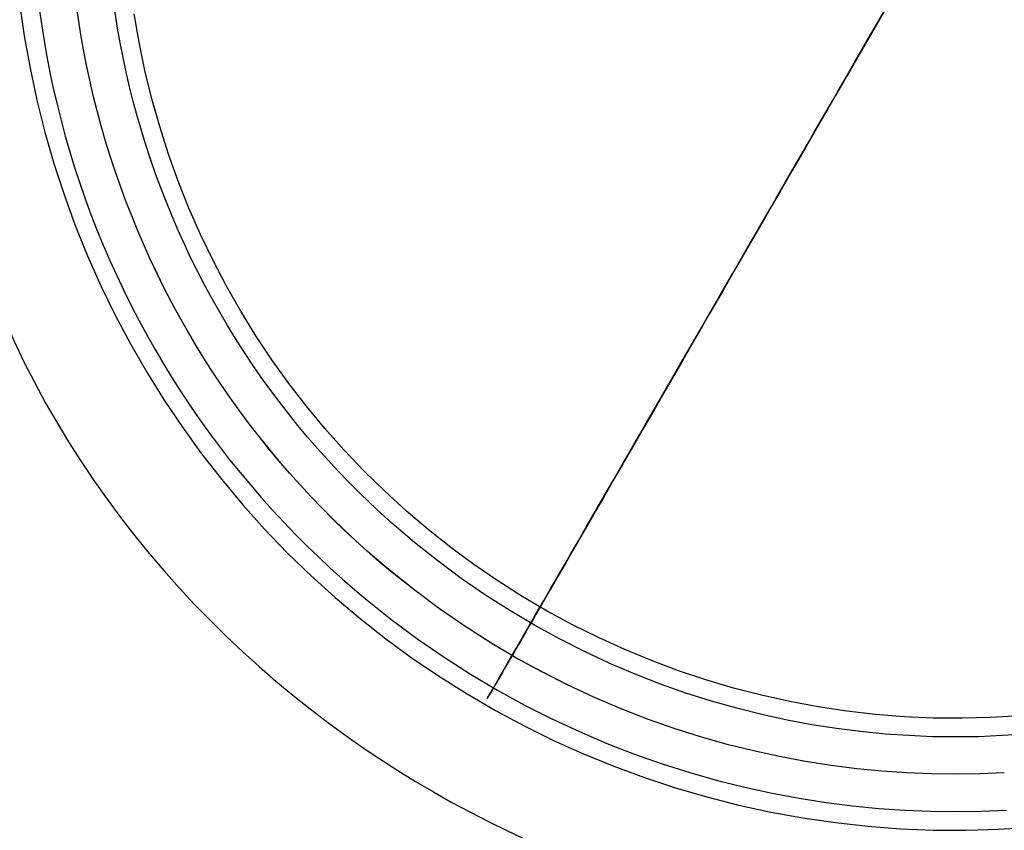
# Model space of a CAD drawing. Header units: millimetres. Extents: x -325 to 325, y -295 to 295.
# Tile 2 of 256: x -212 to -107, y -295 to -208. Entities that reach past the tile are written whole.
import ezdxf

# ---------------------------------------------------------------- set-up
doc = ezdxf.new("R2010")
doc.units = ezdxf.units.MM
doc.layers.add('Default', color=18, linetype='Continuous', true_color=0x000000)

msp = doc.modelspace()

# ---------------------------------------------------------------- linework, layer by layer
at = {"layer": 'Default', "extrusion": (-0.25, -0.433013, 0.866025)}
for points in [[(100, -100.68), (99.94, -97.23), (99.76, -93.79), (99.46, -90.35), (99.04, -86.92), (98.51, -83.51), (97.86, -80.12), (97.09, -76.75), (96.21, -73.42), (95.21, -70.11), (94.1, -66.84), (92.87, -63.62), (91.54, -60.43), (90.09, -57.3), (88.54, -54.21), (86.88, -51.18), (85.12, -48.21), (83.26, -45.31), (81.3, -42.47), (79.24, -39.69), (77.09, -36.99), (74.85, -34.37), (72.51, -31.83), (70.09, -29.37), (67.59, -26.99), (65.01, -24.7), (62.34, -22.5), (59.61, -20.4), (56.8, -18.39), (53.93, -16.47), (50.99, -14.66), (47.99, -12.95), (44.93, -11.35), (41.82, -9.85), (38.66, -8.46), (35.46, -7.18), (32.21, -6.01), (28.92, -4.96), (25.6, -4.02), (22.25, -3.19), (18.87, -2.48), (15.47, -1.89), (12.05, -1.41), (8.62, -1.06), (5.17, -0.82), (1.72, -0.7), (-1.73, -0.7), (-5.18, -0.82), (-8.62, -1.06), (-12.06, -1.41), (-15.48, -1.89), (-18.88, -2.48), (-22.26, -3.19), (-25.61, -4.02), (-28.93, -4.96), (-32.22, -6.01), (-35.47, -7.18), (-38.67, -8.46), (-41.83, -9.85), (-44.94, -11.35), (-48, -12.95), (-51, -14.66), (-53.94, -16.47), (-56.81, -18.39), (-59.62, -20.4), (-62.35, -22.5), (-65.02, -24.7), (-67.6, -26.99), (-70.1, -29.37), (-72.52, -31.83), (-74.86, -34.37), (-77.1, -36.99), (-79.25, -39.69), (-81.31, -42.47), (-83.27, -45.31), (-85.13, -48.21), (-86.89, -51.18), (-88.55, -54.21), (-90.1, -57.3), (-91.55, -60.43), (-92.88, -63.62), (-94.1, -66.84), (-95.22, -70.11), (-96.21, -73.42), (-97.1, -76.75), (-97.87, -80.12), (-98.52, -83.51), (-99.05, -86.92), (-99.47, -90.35), (-99.77, -93.79), (-99.95, -97.23), (-100, -100.68)], [(-96, -100.68), (-95.95, -97.37), (-95.78, -94.06), (-95.49, -90.76), (-95.09, -87.47), (-94.58, -84.2), (-93.95, -80.94), (-93.22, -77.71), (-92.37, -74.51), (-91.41, -71.33), (-90.34, -68.2), (-89.17, -65.1), (-87.88, -62.04), (-86.5, -59.03), (-85.01, -56.07), (-83.42, -53.16), (-81.73, -50.31), (-79.94, -47.52), (-78.06, -44.79), (-76.08, -42.13), (-74.02, -39.54), (-71.86, -37.02), (-69.62, -34.58), (-67.3, -32.22), (-64.9, -29.94), (-62.41, -27.74), (-59.86, -25.63), (-57.23, -23.61), (-54.54, -21.68), (-51.78, -19.84), (-48.96, -18.1), (-46.08, -16.46), (-43.14, -14.92), (-40.16, -13.49), (-37.12, -12.15), (-34.05, -10.92), (-30.93, -9.8), (-27.77, -8.79), (-24.58, -7.88), (-21.37, -7.09), (-18.12, -6.41), (-14.86, -5.84), (-11.58, -5.38), (-8.28, -5.04), (-4.97, -4.81), (-1.66, -4.7), (1.65, -4.7), (4.96, -4.81), (8.27, -5.04), (11.57, -5.38), (14.85, -5.84), (18.11, -6.41), (21.36, -7.09), (24.58, -7.88), (27.76, -8.79), (30.92, -9.8), (34.04, -10.92), (37.12, -12.15), (40.15, -13.49), (43.13, -14.92), (46.07, -16.46), (48.95, -18.1), (51.77, -19.84), (54.53, -21.68), (57.22, -23.61), (59.85, -25.63), (62.41, -27.74), (64.89, -29.94), (67.29, -32.22), (69.61, -34.58), (71.85, -37.02), (74.01, -39.54), (76.07, -42.13), (78.05, -44.79), (79.93, -47.52), (81.72, -50.31), (83.41, -53.16), (85, -56.07), (86.49, -59.03), (87.87, -62.04), (89.16, -65.1), (90.33, -68.2), (91.4, -71.33), (92.36, -74.51), (93.21, -77.71), (93.94, -80.94), (94.57, -84.2), (95.08, -87.47), (95.48, -90.76), (95.77, -94.06), (95.94, -97.37), (96, -100.68)], [(-100, -100.68), (-99.95, -104.14), (-99.77, -107.58), (-99.47, -111.02), (-99.05, -114.45), (-98.52, -117.86), (-97.87, -121.25), (-97.1, -124.62), (-96.21, -127.95), (-95.22, -131.26), (-94.1, -134.53), (-92.88, -137.75), (-91.55, -140.94), (-90.1, -144.07), (-88.55, -147.16), (-86.89, -150.18), (-85.13, -153.15), (-83.27, -156.06), (-81.31, -158.9), (-79.25, -161.67), (-77.1, -164.37), (-74.86, -167), (-72.52, -169.54), (-70.1, -172), (-67.6, -174.38), (-65.02, -176.67), (-62.35, -178.87), (-59.62, -180.97), (-56.81, -182.98), (-53.94, -184.89), (-51, -186.71), (-48, -188.41), (-44.94, -190.02), (-41.83, -191.52), (-38.67, -192.91), (-35.47, -194.19), (-32.22, -195.35), (-28.93, -196.41), (-25.61, -197.35), (-22.26, -198.18), (-18.88, -198.89), (-15.48, -199.48), (-12.06, -199.96), (-8.62, -200.31), (-5.18, -200.55), (-1.73, -200.67), (1.72, -200.67), (5.17, -200.55), (8.62, -200.31), (12.05, -199.96), (15.47, -199.48), (18.87, -198.89), (22.25, -198.18), (25.6, -197.35), (28.92, -196.41), (32.21, -195.35), (35.46, -194.19), (38.66, -192.91), (41.82, -191.52), (44.93, -190.02), (47.99, -188.41), (50.99, -186.71), (53.93, -184.89), (56.8, -182.98), (59.61, -180.97), (62.34, -178.87), (65.01, -176.67), (67.59, -174.38), (70.09, -172), (72.51, -169.54), (74.85, -167), (77.09, -164.37), (79.24, -161.67), (81.3, -158.9), (83.26, -156.06), (85.12, -153.15), (86.88, -150.18), (88.54, -147.16), (90.09, -144.07), (91.54, -140.94), (92.87, -137.75), (94.1, -134.53), (95.21, -131.26), (96.21, -127.95), (97.09, -124.62), (97.86, -121.25), (98.51, -117.86), (99.04, -114.45), (99.46, -111.02), (99.76, -107.58), (99.94, -104.14), (100, -100.68)], [(96, -100.68), (95.94, -104), (95.77, -107.31), (95.48, -110.61), (95.08, -113.9), (94.57, -117.17), (93.94, -120.43), (93.21, -123.66), (92.36, -126.86), (91.4, -130.03), (90.33, -133.17), (89.16, -136.27), (87.87, -139.33), (86.49, -142.34), (85, -145.3), (83.41, -148.2), (81.72, -151.06), (79.93, -153.85), (78.05, -156.57), (76.07, -159.23), (74.01, -161.83), (71.85, -164.34), (69.61, -166.79), (67.29, -169.15), (64.89, -171.43), (62.41, -173.63), (59.85, -175.74), (57.22, -177.76), (54.53, -179.69), (51.77, -181.53), (48.95, -183.26), (46.07, -184.91), (43.13, -186.45), (40.15, -187.88), (37.12, -189.22), (34.04, -190.45), (30.92, -191.57), (27.76, -192.58), (24.58, -193.48), (21.36, -194.28), (18.11, -194.96), (14.85, -195.53), (11.57, -195.98), (8.27, -196.33), (4.96, -196.56), (1.65, -196.67), (-1.66, -196.67), (-4.97, -196.56), (-8.28, -196.33), (-11.58, -195.98), (-14.86, -195.53), (-18.12, -194.96), (-21.37, -194.28), (-24.58, -193.48), (-27.77, -192.58), (-30.93, -191.57), (-34.05, -190.45), (-37.12, -189.22), (-40.16, -187.88), (-43.14, -186.45), (-46.08, -184.91), (-48.96, -183.26), (-51.78, -181.53), (-54.54, -179.69), (-57.23, -177.76), (-59.86, -175.74), (-62.41, -173.63), (-64.9, -171.43), (-67.3, -169.15), (-69.62, -166.79), (-71.86, -164.34), (-74.02, -161.83), (-76.08, -159.23), (-78.06, -156.57), (-79.94, -153.85), (-81.73, -151.06), (-83.42, -148.2), (-85.01, -145.3), (-86.5, -142.34), (-87.88, -139.33), (-89.17, -136.27), (-90.34, -133.17), (-91.41, -130.03), (-92.37, -126.86), (-93.22, -123.66), (-93.95, -120.43), (-94.58, -117.17), (-95.09, -113.9), (-95.49, -110.61), (-95.78, -107.31), (-95.95, -104), (-96, -100.68)]]:
    msp.add_lwpolyline(points, dxfattribs=at)
at = {"layer": 'Default', "extrusion": (0.25, 0.433013, 0.866025)}
for points in [[(96, 287.83), (95.98, 285.7), (95.91, 283.55), (95.79, 281.39), (95.62, 279.2), (95.39, 277.01), (95.12, 274.8), (94.79, 272.59), (94.4, 270.36), (93.96, 268.13), (93.46, 265.89), (92.91, 263.66), (92.3, 261.42), (91.63, 259.18), (90.9, 256.94), (90.11, 254.71), (89.26, 252.49), (88.36, 250.28), (87.39, 248.09), (86.36, 245.9), (85.28, 243.74), (84.14, 241.59), (82.93, 239.47), (81.67, 237.37), (80.36, 235.3), (78.98, 233.26), (77.55, 231.24), (76.07, 229.26), (74.53, 227.32), (72.95, 225.42), (71.31, 223.55), (69.62, 221.73), (67.89, 219.95), (66.11, 218.21), (64.28, 216.53), (62.42, 214.89), (60.51, 213.3), (58.57, 211.76), (56.59, 210.28), (54.58, 208.85), (52.54, 207.48), (50.46, 206.16), (48.37, 204.9), (46.24, 203.7), (44.1, 202.56), (41.93, 201.47), (39.75, 200.44), (37.55, 199.48), (35.34, 198.57), (33.12, 197.72), (30.89, 196.94), (28.66, 196.21), (26.42, 195.54), (24.18, 194.92), (21.94, 194.37), (19.7, 193.87), (17.47, 193.43), (15.25, 193.05), (13.03, 192.72), (10.83, 192.44), (8.63, 192.22), (6.45, 192.05), (4.28, 191.93), (2.14, 191.85), (0, 191.83), (-2.13, 191.85), (-4.28, 191.93), (-6.44, 192.05), (-8.62, 192.22), (-10.82, 192.44), (-13.02, 192.72), (-15.24, 193.05), (-17.46, 193.43), (-19.7, 193.87), (-21.93, 194.37), (-24.17, 194.92), (-26.41, 195.54), (-28.65, 196.21), (-30.88, 196.94), (-33.11, 197.72), (-35.33, 198.57), (-37.54, 199.48), (-39.74, 200.44), (-41.92, 201.47), (-44.09, 202.56), (-46.23, 203.7), (-48.36, 204.9), (-50.46, 206.16), (-52.53, 207.48), (-54.57, 208.85), (-56.58, 210.28), (-58.56, 211.76), (-60.5, 213.3), (-62.41, 214.89), (-64.27, 216.53), (-66.1, 218.21), (-67.88, 219.95), (-69.61, 221.73), (-71.3, 223.55), (-72.94, 225.42), (-74.53, 227.32), (-76.06, 229.26), (-77.54, 231.24), (-78.97, 233.26), (-80.35, 235.3), (-81.66, 237.37), (-82.92, 239.47), (-84.13, 241.59), (-85.27, 243.74), (-86.36, 245.9), (-87.38, 248.09), (-88.35, 250.28), (-89.26, 252.49), (-90.1, 254.71), (-90.89, 256.94), (-91.62, 259.18), (-92.29, 261.42), (-92.9, 263.66), (-93.46, 265.89), (-93.95, 268.13), (-94.39, 270.36), (-94.78, 272.59), (-95.11, 274.8), (-95.38, 277.01), (-95.61, 279.2), (-95.78, 281.39), (-95.9, 283.55), (-95.97, 285.7), (-96, 287.83)], [(100, 287.83), (99.98, 290.05), (99.91, 292.29), (99.78, 294.54), (99.6, 296.82), (99.37, 299.1), (99.08, 301.4), (98.74, 303.71), (98.34, 306.03), (97.88, 308.35), (97.36, 310.68), (96.78, 313.01), (96.14, 315.35), (95.45, 317.68), (94.69, 320.01), (93.87, 322.33), (92.98, 324.64), (92.04, 326.94), (91.03, 329.23), (89.96, 331.5), (88.83, 333.76), (87.64, 335.99), (86.39, 338.21), (85.08, 340.39), (83.7, 342.55), (82.27, 344.68), (80.79, 346.78), (79.24, 348.84), (77.64, 350.86), (75.99, 352.84), (74.28, 354.79), (72.52, 356.69), (70.72, 358.54), (68.86, 360.35), (66.96, 362.11), (65.02, 363.81), (63.03, 365.47), (61.01, 367.07), (58.95, 368.61), (56.85, 370.1), (54.73, 371.53), (52.57, 372.9), (50.38, 374.21), (48.17, 375.47), (45.93, 376.66), (43.68, 377.79), (41.41, 378.86), (39.12, 379.86), (36.81, 380.81), (34.5, 381.69), (32.18, 382.51), (29.85, 383.27), (27.52, 383.97), (25.19, 384.61), (22.86, 385.18), (20.53, 385.7), (18.2, 386.16), (15.88, 386.56), (13.57, 386.91), (11.28, 387.19), (8.99, 387.43), (6.72, 387.6), (4.46, 387.73), (2.22, 387.81), (0, 387.83), (-2.21, 387.81), (-4.45, 387.73), (-6.71, 387.6), (-8.98, 387.43), (-11.27, 387.19), (-13.56, 386.91), (-15.87, 386.56), (-18.19, 386.16), (-20.52, 385.7), (-22.85, 385.18), (-25.18, 384.61), (-27.51, 383.97), (-29.84, 383.27), (-32.17, 382.51), (-34.49, 381.69), (-36.8, 380.81), (-39.11, 379.86), (-41.4, 378.86), (-43.67, 377.79), (-45.92, 376.66), (-48.16, 375.47), (-50.37, 374.21), (-52.56, 372.9), (-54.72, 371.53), (-56.84, 370.1), (-58.94, 368.61), (-61, 367.07), (-63.03, 365.47), (-65.01, 363.81), (-66.95, 362.11), (-68.85, 360.35), (-70.71, 358.54), (-72.51, 356.69), (-74.27, 354.79), (-75.98, 352.84), (-77.63, 350.86), (-79.23, 348.84), (-80.78, 346.78), (-82.26, 344.68), (-83.69, 342.55), (-85.07, 340.39), (-86.38, 338.21), (-87.63, 335.99), (-88.82, 333.76), (-89.95, 331.5), (-91.02, 329.23), (-92.03, 326.94), (-92.97, 324.64), (-93.86, 322.33), (-94.68, 320.01), (-95.44, 317.68), (-96.14, 315.35), (-96.77, 313.01), (-97.35, 310.68), (-97.87, 308.35), (-98.33, 306.03), (-98.73, 303.71), (-99.07, 301.4), (-99.36, 299.1), (-99.59, 296.82), (-99.77, 294.54), (-99.9, 292.29), (-99.97, 290.05), (-100, 287.83)]]:
    msp.add_lwpolyline(points, dxfattribs=at)
at = {"layer": 'Default', "extrusion": (0.866025, -0.5, -2.04639e-16)}
msp.add_lwpolyline([(-310.91, 137.15), (-311.8, 138.72), (-312.66, 140.3), (-313.49, 141.9), (-314.29, 143.52), (-315.06, 145.15), (-315.8, 146.79), (-316.51, 148.44), (-317.19, 150.1), (-317.84, 151.77), (-318.46, 153.45), (-319.05, 155.14), (-319.61, 156.84), (-320.13, 158.54), (-320.62, 160.25), (-321.09, 161.96), (-321.52, 163.68), (-321.92, 165.4), (-322.28, 167.12), (-322.62, 168.84), (-322.92, 170.56), (-323.44, 174.01), (-323.84, 177.44), (-324.11, 180.87), (-324.27, 184.27), (-324.31, 187.65), (-324.24, 190.99), (-324.05, 194.3), (-323.76, 197.57), (-323.37, 200.79), (-322.88, 203.97), (-322.3, 207.09), (-321.63, 210.15), (-320.87, 213.15), (-320.03, 216.09), (-319.11, 218.97), (-318.12, 221.78), (-317.06, 224.52), (-315.94, 227.19), (-314.76, 229.79), (-313.53, 232.31), (-312.24, 234.77), (-310.91, 237.15), (-309.52, 239.49), (-308.03, 241.83), (-306.46, 244.16), (-304.8, 246.48), (-303.05, 248.79), (-301.21, 251.07), (-299.27, 253.34), (-297.24, 255.57), (-295.11, 257.77), (-292.89, 259.92), (-290.57, 262.04), (-288.16, 264.11), (-285.66, 266.12), (-283.06, 268.07), (-280.38, 269.95), (-277.6, 271.76), (-274.74, 273.5), (-271.8, 275.15), (-268.77, 276.72), (-265.67, 278.19), (-262.5, 279.57), (-259.26, 280.84), (-257.61, 281.44), (-255.95, 282.01), (-254.28, 282.55), (-252.59, 283.06), (-250.89, 283.55), (-249.17, 284.01), (-247.45, 284.43), (-245.71, 284.83), (-243.96, 285.2), (-242.21, 285.53), (-240.44, 285.84), (-238.67, 286.11), (-236.89, 286.35), (-235.1, 286.56), (-233.31, 286.74), (-231.52, 286.89), (-229.72, 287), (-227.92, 287.08), (-226.11, 287.13), (-224.31, 287.15), (-222.51, 287.13), (-220.7, 287.08), (-218.9, 287), (-217.1, 286.89), (-215.31, 286.74), (-213.52, 286.56), (-211.73, 286.35), (-209.95, 286.11), (-208.18, 285.84), (-206.41, 285.53), (-204.66, 285.2), (-202.91, 284.83), (-201.17, 284.43), (-199.45, 284.01), (-197.73, 283.55), (-196.03, 283.06), (-194.34, 282.55), (-192.67, 282.01), (-191.01, 281.44), (-189.36, 280.84), (-186.12, 279.57), (-182.95, 278.19), (-179.85, 276.72), (-176.82, 275.15), (-173.88, 273.5), (-171.02, 271.76), (-168.24, 269.95), (-165.55, 268.07), (-162.96, 266.12), (-160.45, 264.11), (-158.04, 262.04), (-155.73, 259.92), (-153.51, 257.77), (-151.38, 255.57), (-149.35, 253.34), (-147.41, 251.07), (-145.57, 248.79), (-143.82, 246.48), (-142.16, 244.16), (-140.58, 241.83), (-139.1, 239.49), (-137.71, 237.15)], dxfattribs=at)
at = {"layer": 'Default', "extrusion": (0.866025, -0.5, -1.97375e-16)}
msp.add_lwpolyline([(-307.45, 139.15), (-308.73, 141.43), (-309.96, 143.79), (-311.14, 146.21), (-312.28, 148.71), (-313.35, 151.27), (-314.37, 153.9), (-315.32, 156.6), (-316.2, 159.36), (-317.01, 162.18), (-317.73, 165.06), (-318.38, 168), (-318.94, 171), (-319.41, 174.05), (-319.79, 177.14), (-320.06, 180.28), (-320.24, 183.45), (-320.31, 186.67), (-320.27, 189.91), (-320.12, 193.17), (-319.86, 196.46), (-319.48, 199.76), (-318.98, 203.07), (-318.69, 204.72), (-318.36, 206.37), (-318.01, 208.03), (-317.63, 209.68), (-317.21, 211.32), (-316.77, 212.97), (-316.3, 214.61), (-315.79, 216.24), (-315.26, 217.87), (-314.7, 219.49), (-314.1, 221.11), (-313.48, 222.71), (-312.83, 224.31), (-312.14, 225.89), (-311.43, 227.47), (-310.69, 229.03), (-309.92, 230.58), (-309.12, 232.12), (-308.3, 233.64), (-307.45, 235.15), (-306.57, 236.64), (-305.66, 238.11), (-304.73, 239.57), (-303.77, 241.01), (-302.79, 242.44), (-301.78, 243.84), (-300.75, 245.22), (-299.69, 246.59), (-298.62, 247.93), (-297.51, 249.25), (-296.39, 250.55), (-295.25, 251.83), (-294.09, 253.08), (-292.9, 254.31), (-291.7, 255.52), (-290.48, 256.7), (-289.24, 257.85), (-287.99, 258.99), (-286.72, 260.09), (-285.43, 261.17), (-282.82, 263.26), (-280.15, 265.24), (-277.43, 267.11), (-274.68, 268.87), (-271.89, 270.52), (-269.08, 272.07), (-266.24, 273.51), (-263.38, 274.84), (-260.51, 276.06), (-257.64, 277.17), (-254.77, 278.19), (-251.9, 279.1), (-249.04, 279.91), (-246.19, 280.62), (-243.36, 281.24), (-240.55, 281.76), (-237.76, 282.2), (-235, 282.55), (-232.28, 282.82), (-229.58, 283), (-226.93, 283.11), (-224.31, 283.15), (-221.69, 283.11), (-219.03, 283), (-216.34, 282.82), (-213.61, 282.55), (-210.86, 282.2), (-208.07, 281.76), (-205.26, 281.24), (-202.43, 280.62), (-199.58, 279.91), (-196.72, 279.1), (-193.85, 278.19), (-190.98, 277.17), (-188.1, 276.06), (-185.24, 274.84), (-182.38, 273.51), (-179.54, 272.07), (-176.73, 270.52), (-173.94, 268.87), (-171.18, 267.11), (-168.47, 265.24), (-165.8, 263.26), (-163.19, 261.17), (-161.9, 260.09), (-160.63, 258.99), (-159.38, 257.85), (-158.14, 256.7), (-156.92, 255.52), (-155.72, 254.31), (-154.53, 253.08), (-153.37, 251.83), (-152.23, 250.55), (-151.1, 249.25), (-150, 247.93), (-148.92, 246.59), (-147.87, 245.22), (-146.84, 243.84), (-145.83, 242.44), (-144.85, 241.01), (-143.89, 239.57), (-142.96, 238.11), (-142.05, 236.64), (-141.17, 235.15)], dxfattribs=at)
at = {"layer": 'Default', "extrusion": (0.5, 0.866025, 4.59908e-15)}
msp.add_lwpolyline([(100, 187.15), (99.98, 184.93), (99.91, 182.69), (99.78, 180.43), (99.6, 178.16), (99.37, 175.88), (99.08, 173.58), (98.74, 171.27), (98.34, 168.95), (97.88, 166.63), (97.36, 164.3), (96.78, 161.96), (96.14, 159.63), (95.45, 157.3), (94.69, 154.97), (93.87, 152.65), (92.98, 150.34), (92.04, 148.03), (91.03, 145.75), (89.96, 143.47), (88.83, 141.22), (87.64, 138.98), (86.39, 136.77), (85.08, 134.58), (83.7, 132.43), (82.27, 130.3), (80.79, 128.2), (79.24, 126.14), (77.64, 124.12), (75.99, 122.13), (74.28, 120.19), (72.52, 118.29), (70.72, 116.44), (68.86, 114.63), (66.96, 112.87), (65.02, 111.17), (63.03, 109.51), (61.01, 107.91), (58.95, 106.37), (56.85, 104.88), (54.73, 103.45), (52.57, 102.07), (50.38, 100.76), (48.17, 99.51), (45.93, 98.32), (43.68, 97.19), (41.41, 96.12), (39.12, 95.11), (36.81, 94.17), (34.5, 93.28), (32.18, 92.46), (29.85, 91.7), (27.52, 91.01), (25.19, 90.37), (22.86, 89.79), (20.53, 89.27), (18.2, 88.82), (15.88, 88.42), (13.57, 88.07), (11.28, 87.78), (8.99, 87.55), (6.72, 87.37), (4.46, 87.25), (2.22, 87.17), (0, 87.15), (-2.21, 87.17), (-4.45, 87.25), (-6.71, 87.37), (-8.98, 87.55), (-11.27, 87.78), (-13.56, 88.07), (-15.87, 88.42), (-18.19, 88.82), (-20.52, 89.27), (-22.85, 89.79), (-25.18, 90.37), (-27.51, 91.01), (-29.84, 91.7), (-32.17, 92.46), (-34.49, 93.28), (-36.8, 94.17), (-39.11, 95.11), (-41.4, 96.12), (-43.67, 97.19), (-45.92, 98.32), (-48.16, 99.51), (-50.37, 100.76), (-52.56, 102.07), (-54.72, 103.45), (-56.84, 104.88), (-58.94, 106.37), (-61, 107.91), (-63.03, 109.51), (-65.01, 111.17), (-66.95, 112.87), (-68.85, 114.63), (-70.71, 116.44), (-72.51, 118.29), (-74.27, 120.19), (-75.98, 122.13), (-77.63, 124.12), (-79.23, 126.14), (-80.78, 128.2), (-82.26, 130.3), (-83.69, 132.43), (-85.07, 134.58), (-86.38, 136.77), (-87.63, 138.98), (-88.82, 141.22), (-89.95, 143.47), (-91.02, 145.75), (-92.03, 148.03), (-92.97, 150.34), (-93.86, 152.65), (-94.68, 154.97), (-95.44, 157.3), (-96.14, 159.63), (-96.77, 161.96), (-97.35, 164.3), (-97.87, 166.63), (-98.33, 168.95), (-98.73, 171.27), (-99.07, 173.58), (-99.36, 175.88), (-99.59, 178.16), (-99.77, 180.43), (-99.9, 182.69), (-99.97, 184.93), (-100, 187.15)], dxfattribs=at)
at = {"layer": 'Default', "extrusion": (0.5, 0.866025, 5.38955e-15)}
msp.add_lwpolyline([(96, 187.15), (95.98, 189.28), (95.91, 191.43), (95.79, 193.59), (95.62, 195.77), (95.39, 197.97), (95.12, 200.17), (94.79, 202.39), (94.4, 204.61), (93.96, 206.85), (93.46, 209.08), (92.91, 211.32), (92.3, 213.56), (91.63, 215.8), (90.9, 218.03), (90.11, 220.26), (89.26, 222.48), (88.36, 224.69), (87.39, 226.89), (86.36, 229.07), (85.28, 231.24), (84.14, 233.38), (82.93, 235.51), (81.67, 237.61), (80.36, 239.68), (78.98, 241.72), (77.55, 243.73), (76.07, 245.71), (74.53, 247.66), (72.95, 249.56), (71.31, 251.43), (69.62, 253.25), (67.89, 255.03), (66.11, 256.76), (64.28, 258.45), (62.42, 260.09), (60.51, 261.68), (58.57, 263.21), (56.59, 264.7), (54.58, 266.12), (52.54, 267.5), (50.46, 268.82), (48.37, 270.08), (46.24, 271.28), (44.1, 272.42), (41.93, 273.51), (39.75, 274.53), (37.55, 275.5), (35.34, 276.41), (33.12, 277.25), (30.89, 278.04), (28.66, 278.77), (26.42, 279.44), (24.18, 280.05), (21.94, 280.61), (19.7, 281.1), (17.47, 281.54), (15.25, 281.93), (13.03, 282.26), (10.83, 282.53), (8.63, 282.76), (6.45, 282.93), (4.28, 283.05), (2.14, 283.12), (0, 283.15), (-2.13, 283.12), (-4.28, 283.05), (-6.44, 282.93), (-8.62, 282.76), (-10.82, 282.53), (-13.02, 282.26), (-15.24, 281.93), (-17.46, 281.54), (-19.7, 281.1), (-21.93, 280.61), (-24.17, 280.05), (-26.41, 279.44), (-28.65, 278.77), (-30.88, 278.04), (-33.11, 277.25), (-35.33, 276.41), (-37.54, 275.5), (-39.74, 274.53), (-41.92, 273.51), (-44.09, 272.42), (-46.23, 271.28), (-48.36, 270.08), (-50.46, 268.82), (-52.53, 267.5), (-54.57, 266.12), (-56.58, 264.7), (-58.56, 263.21), (-60.5, 261.68), (-62.41, 260.09), (-64.27, 258.45), (-66.1, 256.76), (-67.88, 255.03), (-69.61, 253.25), (-71.3, 251.43), (-72.94, 249.56), (-74.53, 247.66), (-76.06, 245.71), (-77.54, 243.73), (-78.97, 241.72), (-80.35, 239.68), (-81.66, 237.61), (-82.92, 235.51), (-84.13, 233.38), (-85.27, 231.24), (-86.36, 229.07), (-87.38, 226.89), (-88.35, 224.69), (-89.26, 222.48), (-90.1, 220.26), (-90.89, 218.03), (-91.62, 215.8), (-92.29, 213.56), (-92.9, 211.32), (-93.46, 209.08), (-93.95, 206.85), (-94.39, 204.61), (-94.78, 202.39), (-95.11, 200.17), (-95.38, 197.97), (-95.61, 195.77), (-95.78, 193.59), (-95.9, 191.43), (-95.97, 189.28), (-96, 187.15)], dxfattribs=at)
at = {"layer": 'Default', "extrusion": (0.866025, -0.5, -1.33007e-15)}
msp.add_lwpolyline([(-217, 87.41), (-218.86, 87.3), (-220.69, 87.21), (-222.51, 87.16), (-224.31, 87.15), (-227.04, 87.18), (-229.8, 87.3), (-232.61, 87.49), (-235.45, 87.77), (-238.32, 88.13), (-241.22, 88.59), (-244.15, 89.13), (-247.1, 89.78), (-250.07, 90.52), (-253.05, 91.36), (-256.04, 92.31), (-259.03, 93.37), (-262.02, 94.53), (-265.01, 95.8), (-267.98, 97.19), (-270.94, 98.68), (-273.88, 100.29), (-276.78, 102.02), (-279.65, 103.85), (-282.47, 105.8), (-285.25, 107.86), (-287.98, 110.03), (-289.32, 111.16), (-290.64, 112.31), (-291.95, 113.49), (-293.24, 114.7), (-294.51, 115.93), (-295.76, 117.18), (-296.99, 118.47), (-298.21, 119.77), (-299.4, 121.1), (-300.57, 122.45), (-301.71, 123.83), (-302.83, 125.23), (-303.93, 126.65), (-305.01, 128.09), (-306.06, 129.55), (-307.08, 131.03), (-308.08, 132.54), (-309.05, 134.06), (-310, 135.59), (-310.91, 137.15)], dxfattribs=at)
at = {"layer": 'Default', "extrusion": (0.866025, -0.5, 9.03661e-16)}
msp.add_lwpolyline([(-216.97, 91.43), (-218.81, 91.3), (-220.65, 91.22), (-222.5, 91.16), (-224.34, 91.15), (-226.19, 91.16), (-228.04, 91.22), (-229.88, 91.31), (-231.72, 91.43), (-233.56, 91.59), (-235.39, 91.79), (-237.21, 92.02), (-239.03, 92.28), (-240.84, 92.58), (-242.64, 92.91), (-244.43, 93.28), (-246.21, 93.68), (-247.98, 94.11), (-249.74, 94.58), (-251.48, 95.07), (-253.21, 95.6), (-254.92, 96.16), (-256.62, 96.75), (-258.3, 97.36), (-259.96, 98.01), (-261.6, 98.69), (-263.23, 99.39), (-264.84, 100.12), (-266.42, 100.88), (-267.99, 101.66), (-269.53, 102.46), (-271.05, 103.3), (-272.55, 104.15), (-274.03, 105.03), (-275.48, 105.92), (-276.91, 106.84), (-278.32, 107.78), (-279.7, 108.74), (-281.06, 109.72), (-283.7, 111.73), (-286.24, 113.8), (-288.68, 115.93), (-291.02, 118.11), (-293.25, 120.34), (-295.38, 122.61), (-297.4, 124.91), (-299.32, 127.24), (-301.15, 129.59), (-302.87, 131.97), (-304.49, 134.35), (-306.02, 136.75), (-307.45, 139.15)], dxfattribs=at)
at = {"layer": 'Default'}
for points in [[(-212.24, -206.43), (-211.74, -209.9), (-211.13, -213.36), (-210.4, -216.79), (-209.55, -220.19), (-208.58, -223.56), (-207.49, -226.89), (-206.3, -230.19), (-204.98, -233.44), (-203.56, -236.65), (-202.02, -239.8), (-200.38, -242.89), (-198.62, -245.93), (-196.77, -248.91), (-194.81, -251.82), (-192.75, -254.66), (-190.6, -257.42), (-188.35, -260.11), (-186.01, -262.73), (-183.58, -265.25), (-181.06, -267.69), (-178.46, -270.05), (-175.78, -272.31), (-173.02, -274.48), (-170.19, -276.55), (-167.29, -278.52), (-164.32, -280.38), (-161.29, -282.15), (-158.2, -283.81), (-155.06, -285.36), (-151.86, -286.79), (-148.61, -288.12), (-145.32, -289.34), (-141.99, -290.44), (-138.63, -291.42), (-135.23, -292.28), (-131.8, -293.03), (-128.35, -293.66), (-124.88, -294.17), (-121.4, -294.55), (-117.9, -294.82), (-114.4, -294.96), (-110.89, -294.98), (-107.38, -294.88), (-103.88, -294.66)], [(-106.79, -288.84), (-109.41, -288.95), (-112.01, -288.99), (-114.6, -288.95), (-117.22, -288.84), (-119.89, -288.66), (-122.59, -288.4), (-125.32, -288.05), (-128.07, -287.62), (-130.85, -287.1), (-133.66, -286.49), (-136.47, -285.78), (-139.31, -284.98), (-142.15, -284.08), (-144.99, -283.08), (-147.83, -281.97), (-150.67, -280.76), (-153.5, -279.45), (-156.3, -278.03), (-159.09, -276.5), (-161.85, -274.86), (-164.58, -273.12), (-167.26, -271.26), (-169.9, -269.31), (-172.49, -267.24), (-173.76, -266.17), (-175.02, -265.08), (-176.26, -263.96), (-177.49, -262.81), (-178.69, -261.64), (-179.88, -260.45), (-181.05, -259.23), (-182.21, -257.99), (-183.34, -256.73), (-184.45, -255.45), (-185.54, -254.14), (-186.6, -252.81), (-187.65, -251.46), (-188.67, -250.09), (-189.67, -248.7), (-190.64, -247.29), (-191.59, -245.87), (-192.51, -244.43), (-193.41, -242.96), (-194.28, -241.49), (-195.12, -240), (-195.94, -238.49), (-196.72, -236.97), (-197.49, -235.44), (-198.22, -233.89), (-198.92, -232.33), (-199.6, -230.76), (-200.24, -229.18), (-200.86, -227.59), (-201.45, -226), (-202.01, -224.39), (-202.53, -222.78), (-203.03, -221.17), (-203.5, -219.54), (-203.94, -217.92), (-204.35, -216.29), (-204.73, -214.65), (-205.08, -213.02), (-205.4, -211.38), (-205.69, -209.74), (-206.18, -206.47)], [(-106.79, -288.85), (-109.41, -288.95), (-112.01, -288.99), (-114.6, -288.95), (-117.22, -288.85), (-119.89, -288.66), (-122.59, -288.4), (-125.32, -288.05), (-128.07, -287.62), (-130.85, -287.1), (-133.66, -286.49), (-136.47, -285.78), (-139.31, -284.98), (-142.15, -284.08), (-144.99, -283.08), (-147.83, -281.97), (-150.67, -280.76), (-153.5, -279.45), (-156.31, -278.03), (-159.09, -276.5), (-161.85, -274.86), (-164.58, -273.12), (-167.26, -271.26), (-169.9, -269.31), (-172.49, -267.25), (-173.76, -266.18), (-175.02, -265.08), (-176.26, -263.96), (-177.49, -262.82), (-178.69, -261.65), (-179.88, -260.45), (-181.05, -259.24), (-182.21, -257.99), (-183.34, -256.73), (-184.45, -255.45), (-185.54, -254.14), (-186.6, -252.81), (-187.65, -251.46), (-188.67, -250.09), (-189.67, -248.7), (-190.64, -247.3), (-191.59, -245.87), (-192.51, -244.43), (-193.41, -242.97), (-194.28, -241.49), (-195.12, -240), (-195.94, -238.49), (-196.73, -236.97), (-197.49, -235.44), (-198.22, -233.89), (-198.92, -232.33), (-199.6, -230.76), (-200.24, -229.18), (-200.86, -227.6), (-201.45, -226), (-202.01, -224.39), (-202.54, -222.78), (-203.03, -221.17), (-203.5, -219.54), (-203.94, -217.92), (-204.35, -216.29), (-204.73, -214.65), (-205.08, -213.02), (-205.4, -211.38), (-205.69, -209.74), (-206.18, -206.47)], [(-106.79, -288.84), (-109.41, -288.95), (-112.01, -288.99), (-114.6, -288.95), (-117.22, -288.84), (-119.89, -288.66), (-122.59, -288.39), (-125.32, -288.05), (-128.07, -287.62), (-130.85, -287.1), (-133.66, -286.49), (-136.47, -285.78), (-139.31, -284.98), (-142.14, -284.08), (-144.99, -283.08), (-147.83, -281.97), (-150.67, -280.76), (-153.49, -279.45), (-156.3, -278.02), (-159.09, -276.5), (-161.85, -274.86), (-164.58, -273.11), (-167.26, -271.26), (-169.9, -269.31), (-172.49, -267.24), (-173.76, -266.17), (-175.02, -265.08), (-176.26, -263.96), (-177.48, -262.81), (-178.69, -261.64), (-179.88, -260.45), (-181.05, -259.23), (-182.2, -257.99), (-183.34, -256.73), (-184.45, -255.44), (-185.53, -254.14), (-186.6, -252.81), (-187.65, -251.46), (-188.67, -250.09), (-189.66, -248.7), (-190.64, -247.29), (-191.59, -245.87), (-192.51, -244.42), (-193.4, -242.96), (-194.27, -241.49), (-195.12, -240), (-195.93, -238.49), (-196.72, -236.97), (-197.48, -235.43), (-198.22, -233.89), (-198.92, -232.33), (-199.6, -230.76), (-200.24, -229.18), (-200.86, -227.59), (-201.45, -226), (-202, -224.39), (-202.53, -222.78), (-203.03, -221.16), (-203.5, -219.54), (-203.94, -217.92), (-204.35, -216.28), (-204.73, -214.65), (-205.08, -213.02), (-205.4, -211.38), (-205.69, -209.74), (-206.18, -206.47)], [(-106.79, -288.84), (-109.41, -288.95), (-112.01, -288.99), (-114.6, -288.95), (-117.22, -288.84), (-119.89, -288.66), (-122.59, -288.4), (-125.32, -288.05), (-128.07, -287.62), (-130.85, -287.1), (-133.66, -286.49), (-136.47, -285.78), (-139.31, -284.98), (-142.15, -284.08), (-144.99, -283.08), (-147.83, -281.97), (-150.67, -280.76), (-153.5, -279.45), (-156.31, -278.03), (-159.09, -276.5), (-161.85, -274.86), (-164.58, -273.12), (-167.26, -271.26), (-169.9, -269.31), (-172.49, -267.25), (-173.76, -266.18), (-175.02, -265.08), (-176.26, -263.96), (-177.49, -262.82), (-178.69, -261.65), (-179.88, -260.45), (-181.05, -259.23), (-182.21, -257.99), (-183.34, -256.73), (-184.45, -255.45), (-185.54, -254.14), (-186.6, -252.81), (-187.65, -251.46), (-188.67, -250.09), (-189.67, -248.7), (-190.64, -247.3), (-191.59, -245.87), (-192.51, -244.43), (-193.41, -242.97), (-194.28, -241.49), (-195.12, -240), (-195.94, -238.49), (-196.73, -236.97), (-197.49, -235.44), (-198.22, -233.89), (-198.92, -232.33), (-199.6, -230.76), (-200.24, -229.18), (-200.86, -227.6), (-201.45, -226), (-202.01, -224.39), (-202.54, -222.78), (-203.03, -221.17), (-203.5, -219.54), (-203.94, -217.92), (-204.35, -216.29), (-204.73, -214.65), (-205.08, -213.02), (-205.4, -211.38), (-205.69, -209.74), (-206.18, -206.47)], [(-104.45, -284.68), (-107.01, -284.85), (-109.52, -284.96), (-112.01, -284.99), (-114.49, -284.96), (-117.01, -284.85), (-119.56, -284.68), (-122.14, -284.42), (-124.76, -284.09), (-127.4, -283.68), (-130.06, -283.18), (-132.74, -282.59), (-135.44, -281.92), (-138.16, -281.15), (-140.88, -280.29), (-143.6, -279.33), (-146.32, -278.27), (-149.04, -277.11), (-151.75, -275.85), (-154.44, -274.49), (-157.11, -273.02), (-159.75, -271.46), (-162.36, -269.79), (-164.94, -268.01), (-167.46, -266.14), (-169.94, -264.16), (-171.16, -263.14), (-172.37, -262.09), (-173.56, -261.02), (-174.73, -259.92), (-175.89, -258.8), (-177.03, -257.65), (-178.15, -256.49), (-179.25, -255.3), (-180.33, -254.09), (-181.4, -252.86), (-182.44, -251.61), (-183.46, -250.33), (-184.46, -249.04), (-185.44, -247.73), (-186.4, -246.4), (-187.33, -245.05), (-188.24, -243.69), (-189.12, -242.3), (-189.98, -240.9), (-190.81, -239.49), (-191.62, -238.06), (-192.4, -236.62), (-193.16, -235.16), (-193.89, -233.69), (-194.59, -232.21), (-195.26, -230.72), (-195.91, -229.21), (-196.53, -227.7), (-197.12, -226.18), (-197.68, -224.65), (-198.22, -223.11), (-198.72, -221.57), (-199.2, -220.02), (-199.65, -218.47), (-200.07, -216.91), (-200.46, -215.35), (-200.83, -213.78), (-201.16, -212.22), (-201.47, -210.65), (-201.75, -209.08), (-202.22, -205.95)], [(-210.15, -207), (-209.63, -210.41), (-209.33, -212.11), (-209, -213.82), (-208.64, -215.52), (-208.24, -217.22), (-207.81, -218.92), (-207.36, -220.62), (-206.87, -222.31), (-206.35, -224), (-205.8, -225.67), (-205.22, -227.35), (-204.6, -229.01), (-203.96, -230.67), (-203.29, -232.31), (-202.58, -233.95), (-201.85, -235.57), (-201.09, -237.18), (-200.29, -238.78), (-199.47, -240.36), (-198.62, -241.93), (-197.74, -243.49), (-196.83, -245.03), (-195.9, -246.55), (-194.94, -248.05), (-193.95, -249.54), (-192.94, -251.01), (-191.9, -252.45), (-190.83, -253.88), (-189.75, -255.29), (-188.63, -256.67), (-187.5, -258.03), (-186.34, -259.37), (-185.16, -260.69), (-183.96, -261.98), (-182.74, -263.25), (-181.5, -264.5), (-180.24, -265.71), (-178.97, -266.91), (-177.67, -268.07), (-176.36, -269.22), (-175.04, -270.33), (-172.34, -272.48), (-169.59, -274.52), (-166.79, -276.45), (-163.95, -278.27), (-161.08, -279.97), (-158.17, -281.57), (-155.24, -283.05), (-152.3, -284.42), (-149.34, -285.68), (-146.38, -286.83), (-143.42, -287.87), (-140.46, -288.81), (-137.5, -289.65), (-134.57, -290.38), (-131.65, -291.02), (-128.75, -291.56), (-125.88, -292.01), (-123.03, -292.37), (-120.22, -292.65), (-117.44, -292.84), (-114.71, -292.95), (-112.01, -292.99), (-109.31, -292.95), (-106.57, -292.84)], [(-105.13, -282.72), (-108.22, -282.91), (-111.31, -282.99), (-114.41, -282.96), (-117.5, -282.82), (-120.58, -282.58), (-123.66, -282.22), (-126.72, -281.76), (-129.76, -281.2), (-132.78, -280.53), (-135.78, -279.76), (-138.75, -278.88), (-141.68, -277.9), (-144.58, -276.81), (-147.44, -275.63), (-150.26, -274.35), (-153.03, -272.97), (-155.75, -271.5), (-158.42, -269.93), (-161.03, -268.27), (-163.59, -266.52), (-166.08, -264.68), (-168.5, -262.76), (-170.86, -260.75), (-173.14, -258.67), (-175.36, -256.5), (-177.49, -254.26), (-179.55, -251.95), (-181.52, -249.56), (-183.41, -247.11), (-185.22, -244.6), (-186.93, -242.02), (-188.56, -239.39), (-190.09, -236.7), (-191.53, -233.96), (-192.87, -231.17), (-194.11, -228.33), (-195.26, -225.46), (-196.3, -222.55), (-197.24, -219.6), (-198.08, -216.62), (-198.82, -213.61), (-199.45, -210.58), (-199.97, -207.53)]]:
    msp.add_lwpolyline(points, dxfattribs=at)
at = {"layer": 'Default', "extrusion": (1, 0, 0)}
for points in [[(-294.99, 235), (-294.99, 235.14), (-294.98, 235.27), (-294.98, 235.41), (-294.96, 235.55), (-294.95, 235.69), (-294.93, 235.83), (-294.91, 235.97), (-294.89, 236.11), (-294.86, 236.25), (-294.83, 236.4), (-294.79, 236.54), (-294.75, 236.68), (-294.71, 236.82), (-294.66, 236.96), (-294.61, 237.1), (-294.55, 237.24), (-294.5, 237.38), (-294.43, 237.52), (-294.37, 237.66), (-294.3, 237.79), (-294.23, 237.93), (-294.15, 238.06), (-294.07, 238.19), (-293.99, 238.32), (-293.9, 238.45), (-293.81, 238.58), (-293.71, 238.7), (-293.62, 238.82), (-293.52, 238.94), (-293.41, 239.06), (-293.31, 239.17), (-293.2, 239.28), (-293.08, 239.39), (-292.97, 239.49), (-292.85, 239.59), (-292.73, 239.69), (-292.61, 239.78), (-292.49, 239.88), (-292.36, 239.96), (-292.23, 240.05), (-292.1, 240.13), (-291.97, 240.21), (-291.84, 240.28), (-291.71, 240.35), (-291.57, 240.42), (-291.44, 240.48), (-291.3, 240.54), (-291.16, 240.59), (-291.02, 240.64), (-290.89, 240.69), (-290.75, 240.74), (-290.61, 240.78), (-290.47, 240.81), (-290.33, 240.85), (-290.2, 240.88), (-290.06, 240.9), (-289.92, 240.93), (-289.79, 240.95), (-289.65, 240.96), (-289.52, 240.98), (-289.38, 240.99), (-289.25, 240.99), (-289.12, 241), (-288.99, 241), (-288.86, 241), (-288.72, 240.99), (-288.59, 240.99), (-288.46, 240.98), (-288.32, 240.96), (-288.19, 240.95), (-288.05, 240.93), (-287.91, 240.9), (-287.78, 240.88), (-287.64, 240.85), (-287.5, 240.81), (-287.36, 240.78), (-287.23, 240.73), (-287.09, 240.69), (-286.95, 240.64), (-286.81, 240.59), (-286.68, 240.54), (-286.54, 240.48), (-286.4, 240.41), (-286.27, 240.35), (-286.14, 240.28), (-286, 240.2), (-285.87, 240.13), (-285.74, 240.05), (-285.62, 239.96), (-285.49, 239.87), (-285.37, 239.78), (-285.24, 239.69), (-285.13, 239.59), (-285.01, 239.49), (-284.89, 239.38), (-284.78, 239.28), (-284.67, 239.17), (-284.57, 239.05), (-284.46, 238.94), (-284.36, 238.82), (-284.26, 238.7), (-284.17, 238.57), (-284.08, 238.45), (-283.99, 238.32), (-283.91, 238.19), (-283.83, 238.06), (-283.75, 237.93), (-283.68, 237.79), (-283.61, 237.66), (-283.54, 237.52), (-283.48, 237.38), (-283.42, 237.24), (-283.37, 237.1), (-283.32, 236.96), (-283.27, 236.82), (-283.23, 236.68), (-283.19, 236.54), (-283.15, 236.39), (-283.12, 236.25), (-283.09, 236.11), (-283.07, 235.97), (-283.05, 235.83), (-283.03, 235.69), (-283.01, 235.55), (-283, 235.41), (-283, 235.27), (-282.99, 235.14), (-282.99, 235)], [(-282.99, 235), (-282.99, 234.86), (-283, 234.73), (-283, 234.59), (-283.01, 234.45), (-283.03, 234.31), (-283.05, 234.17), (-283.07, 234.03), (-283.09, 233.89), (-283.12, 233.75), (-283.15, 233.6), (-283.19, 233.46), (-283.23, 233.32), (-283.27, 233.18), (-283.32, 233.04), (-283.37, 232.9), (-283.42, 232.76), (-283.48, 232.62), (-283.54, 232.48), (-283.61, 232.34), (-283.68, 232.21), (-283.75, 232.07), (-283.83, 231.94), (-283.91, 231.81), (-283.99, 231.68), (-284.08, 231.55), (-284.17, 231.42), (-284.27, 231.3), (-284.36, 231.18), (-284.46, 231.06), (-284.57, 230.95), (-284.67, 230.83), (-284.78, 230.72), (-284.89, 230.61), (-285.01, 230.51), (-285.13, 230.41), (-285.25, 230.31), (-285.37, 230.22), (-285.49, 230.13), (-285.62, 230.04), (-285.74, 229.95), (-285.87, 229.87), (-286, 229.8), (-286.14, 229.72), (-286.27, 229.65), (-286.41, 229.59), (-286.54, 229.52), (-286.68, 229.46), (-286.81, 229.41), (-286.95, 229.36), (-287.09, 229.31), (-287.23, 229.26), (-287.37, 229.22), (-287.5, 229.19), (-287.64, 229.15), (-287.78, 229.12), (-287.92, 229.1), (-288.05, 229.07), (-288.19, 229.05), (-288.32, 229.04), (-288.46, 229.02), (-288.59, 229.01), (-288.73, 229.01), (-288.86, 229), (-288.99, 229), (-289.12, 229), (-289.25, 229.01), (-289.38, 229.01), (-289.52, 229.02), (-289.65, 229.04), (-289.79, 229.05), (-289.92, 229.07), (-290.06, 229.1), (-290.2, 229.12), (-290.34, 229.15), (-290.47, 229.19), (-290.61, 229.22), (-290.75, 229.26), (-290.89, 229.31), (-291.03, 229.36), (-291.16, 229.41), (-291.3, 229.46), (-291.44, 229.52), (-291.57, 229.58), (-291.71, 229.65), (-291.84, 229.72), (-291.97, 229.79), (-292.1, 229.87), (-292.23, 229.95), (-292.36, 230.04), (-292.49, 230.12), (-292.61, 230.22), (-292.73, 230.31), (-292.85, 230.41), (-292.97, 230.51), (-293.08, 230.61), (-293.2, 230.72), (-293.31, 230.83), (-293.41, 230.94), (-293.52, 231.06), (-293.62, 231.18), (-293.71, 231.3), (-293.81, 231.42), (-293.9, 231.55), (-293.99, 231.68), (-294.07, 231.81), (-294.15, 231.94), (-294.23, 232.07), (-294.3, 232.21), (-294.37, 232.34), (-294.43, 232.48), (-294.5, 232.62), (-294.55, 232.76), (-294.61, 232.9), (-294.66, 233.04), (-294.71, 233.18), (-294.75, 233.32), (-294.79, 233.46), (-294.83, 233.6), (-294.86, 233.75), (-294.89, 233.89), (-294.91, 234.03), (-294.93, 234.17), (-294.95, 234.31), (-294.96, 234.45), (-294.98, 234.59), (-294.98, 234.73), (-294.99, 234.86), (-294.99, 235)], [(-292.99, 235), (-292.99, 235.09), (-292.99, 235.18), (-292.98, 235.27), (-292.97, 235.37), (-292.96, 235.46), (-292.95, 235.55), (-292.94, 235.65), (-292.92, 235.74), (-292.9, 235.84), (-292.88, 235.93), (-292.86, 236.02), (-292.83, 236.12), (-292.8, 236.21), (-292.77, 236.31), (-292.74, 236.4), (-292.7, 236.5), (-292.66, 236.59), (-292.62, 236.68), (-292.58, 236.77), (-292.53, 236.86), (-292.48, 236.95), (-292.43, 237.04), (-292.38, 237.13), (-292.32, 237.22), (-292.26, 237.3), (-292.2, 237.38), (-292.14, 237.47), (-292.07, 237.55), (-292.01, 237.63), (-291.94, 237.7), (-291.87, 237.78), (-291.79, 237.85), (-291.72, 237.92), (-291.64, 237.99), (-291.56, 238.06), (-291.48, 238.13), (-291.4, 238.19), (-291.32, 238.25), (-291.24, 238.31), (-291.15, 238.37), (-291.07, 238.42), (-290.98, 238.47), (-290.89, 238.52), (-290.8, 238.57), (-290.71, 238.61), (-290.62, 238.65), (-290.53, 238.69), (-290.44, 238.73), (-290.35, 238.76), (-290.25, 238.79), (-290.16, 238.82), (-290.07, 238.85), (-289.98, 238.88), (-289.89, 238.9), (-289.79, 238.92), (-289.7, 238.94), (-289.61, 238.95), (-289.52, 238.96), (-289.43, 238.98), (-289.34, 238.98), (-289.25, 238.99), (-289.16, 239), (-289.07, 239), (-288.99, 239), (-288.9, 239), (-288.81, 239), (-288.72, 238.99), (-288.63, 238.98), (-288.55, 238.98), (-288.45, 238.96), (-288.36, 238.95), (-288.27, 238.94), (-288.18, 238.92), (-288.09, 238.9), (-288, 238.87), (-287.91, 238.85), (-287.81, 238.82), (-287.72, 238.79), (-287.63, 238.76), (-287.54, 238.73), (-287.45, 238.69), (-287.36, 238.65), (-287.27, 238.61), (-287.18, 238.57), (-287.09, 238.52), (-287, 238.47), (-286.91, 238.42), (-286.83, 238.36), (-286.74, 238.31), (-286.66, 238.25), (-286.57, 238.19), (-286.49, 238.13), (-286.41, 238.06), (-286.34, 237.99), (-286.26, 237.92), (-286.18, 237.85), (-286.11, 237.78), (-286.04, 237.7), (-285.97, 237.62), (-285.9, 237.55), (-285.84, 237.47), (-285.78, 237.38), (-285.72, 237.3), (-285.66, 237.21), (-285.6, 237.13), (-285.55, 237.04), (-285.5, 236.95), (-285.45, 236.86), (-285.4, 236.77), (-285.36, 236.68), (-285.32, 236.59), (-285.28, 236.49), (-285.24, 236.4), (-285.21, 236.31), (-285.18, 236.21), (-285.15, 236.12), (-285.12, 236.02), (-285.1, 235.93), (-285.08, 235.84), (-285.06, 235.74), (-285.04, 235.65), (-285.03, 235.55), (-285.02, 235.46), (-285.01, 235.37), (-285, 235.27), (-284.99, 235.18), (-284.99, 235.09), (-284.99, 235)], [(-284.99, 235), (-284.99, 234.91), (-284.99, 234.82), (-285, 234.73), (-285.01, 234.63), (-285.02, 234.54), (-285.03, 234.45), (-285.04, 234.35), (-285.06, 234.26), (-285.08, 234.16), (-285.1, 234.07), (-285.12, 233.98), (-285.15, 233.88), (-285.18, 233.79), (-285.21, 233.69), (-285.24, 233.6), (-285.28, 233.51), (-285.32, 233.41), (-285.36, 233.32), (-285.4, 233.23), (-285.45, 233.14), (-285.5, 233.05), (-285.55, 232.96), (-285.6, 232.87), (-285.66, 232.79), (-285.72, 232.7), (-285.78, 232.62), (-285.84, 232.53), (-285.91, 232.45), (-285.97, 232.37), (-286.04, 232.3), (-286.11, 232.22), (-286.18, 232.15), (-286.26, 232.08), (-286.34, 232.01), (-286.41, 231.94), (-286.49, 231.87), (-286.57, 231.81), (-286.66, 231.75), (-286.74, 231.69), (-286.83, 231.64), (-286.91, 231.58), (-287, 231.53), (-287.09, 231.48), (-287.18, 231.43), (-287.27, 231.39), (-287.36, 231.35), (-287.45, 231.31), (-287.54, 231.27), (-287.63, 231.24), (-287.72, 231.21), (-287.81, 231.18), (-287.91, 231.15), (-288, 231.12), (-288.09, 231.1), (-288.18, 231.08), (-288.27, 231.06), (-288.37, 231.05), (-288.46, 231.04), (-288.55, 231.02), (-288.64, 231.02), (-288.73, 231.01), (-288.81, 231), (-288.9, 231), (-288.99, 231), (-289.08, 231), (-289.16, 231), (-289.25, 231.01), (-289.34, 231.02), (-289.43, 231.02), (-289.52, 231.04), (-289.61, 231.05), (-289.7, 231.06), (-289.8, 231.08), (-289.89, 231.1), (-289.98, 231.12), (-290.07, 231.15), (-290.16, 231.18), (-290.26, 231.21), (-290.35, 231.24), (-290.44, 231.27), (-290.53, 231.31), (-290.62, 231.35), (-290.71, 231.39), (-290.8, 231.43), (-290.89, 231.48), (-290.98, 231.53), (-291.07, 231.58), (-291.15, 231.63), (-291.24, 231.69), (-291.32, 231.75), (-291.4, 231.81), (-291.48, 231.87), (-291.56, 231.94), (-291.64, 232.01), (-291.72, 232.08), (-291.79, 232.15), (-291.87, 232.22), (-291.94, 232.3), (-292.01, 232.37), (-292.07, 232.45), (-292.14, 232.53), (-292.2, 232.62), (-292.26, 232.7), (-292.32, 232.78), (-292.38, 232.87), (-292.43, 232.96), (-292.48, 233.05), (-292.53, 233.14), (-292.58, 233.23), (-292.62, 233.32), (-292.66, 233.41), (-292.7, 233.5), (-292.74, 233.6), (-292.77, 233.69), (-292.8, 233.79), (-292.83, 233.88), (-292.86, 233.98), (-292.88, 234.07), (-292.9, 234.16), (-292.92, 234.26), (-292.94, 234.35), (-292.95, 234.45), (-292.96, 234.54), (-292.97, 234.63), (-292.98, 234.73), (-292.99, 234.82), (-292.99, 234.91), (-292.99, 235)]]:
    msp.add_lwpolyline(points, dxfattribs=at)

doc.saveas('drawing.dxf')
